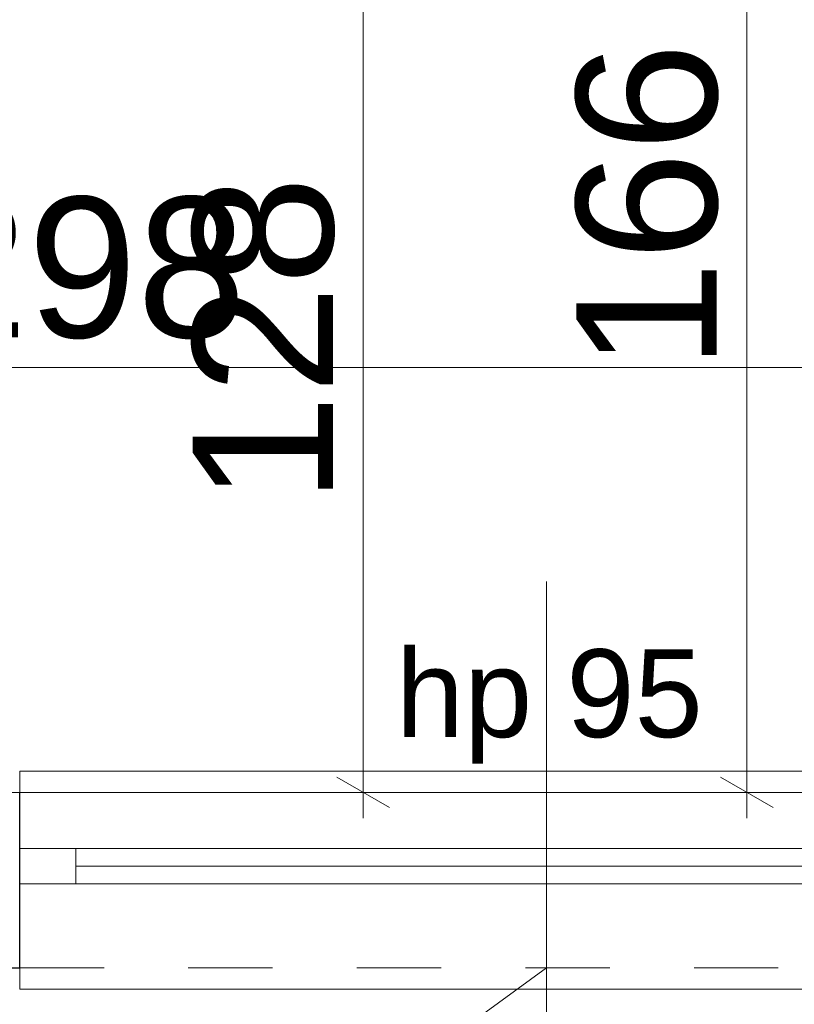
# Model space of a CAD drawing. Header units: centimetres. Extents: x -25572 to 23555, y -2435 to 15405.
# Tile 76 of 134: x 8306 to 8416, y 4368 to 4508. Entities that reach past the tile are written whole.
import ezdxf

# ---------------------------------------------------------------- set-up
doc = ezdxf.new("R2010")
doc.units = ezdxf.units.CM
doc.header["$MEASUREMENT"] = 0
doc.linetypes.add('Przerywana', pattern=[24, 12, -12])
for name, color, linetype, lineweight in [('Nowe_220-A Ściany_Nr_pióra__20', 1, 'Continuous', 13), ('Nowe_220-A Ściany_Nr_pióra__23', 7, 'Continuous', 15), ('Nowe_220-A Ściany_Nr_pióra__27', 7, 'Continuous', 25), ('Nowe_220-A Ściany_Nr_pióra__3', 7, 'Continuous', 13), ('Nowe_220-A Ściany_Nr_pióra__60', 230, 'Continuous', 13), ('Nowe_220-A Ściany_Nr_pióra__7', 7, 'Continuous', 13), ('Nowe_299-A Wymiary Opisy_Nr_pióra__161', 7, 'Continuous', 5), ('Nowe_299-A Wymiary Opisy_Nr_pióra__41', 7, 'Continuous', 15)]:
    doc.layers.add(name, color=color, linetype=linetype, lineweight=lineweight)
doc.layers.add('Nowe_220-A Ściany_Nr_pióra__45', color=7, linetype='Continuous', lineweight=15, true_color=0x40a5ff)
doc.layers.add('Nowe_299-A Wymiary Opisy', color=7, linetype='Continuous')
doc.styles.add('STYL_AUTOMATYCZNY_11', font='arial.ttf')
doc.styles.add('STYL_AUTOMATYCZNY_6', font='arial.ttf')
doc.dimstyles.new('STYL_AUTOMATYCZNY__1', dxfattribs={"dimtxt": 20, "dimasz": 5.7, "dimexe": 0.18, "dimexo": 0.0625, "dimgap": 0, "dimtad": 1, "dimtih": 1, "dimtoh": 1, "dimdec": 0, "dimzin": 0, "dimdsep": 46, "dimtxsty": 'STYL_AUTOMATYCZNY_11', "dimblk": 'ARROWHEAD_2', "dimblk1": 'ARROWHEAD_2', "dimblk2": 'ARROWHEAD_2', "dimcen": 0.09, "dimse1": 1, "dimse2": 1, "dimclrd": 7, "dimclre": 7, "dimclrt": 7, "dimadec": 1, "dimazin": 0, "dimtfac": 1, "dimtdec": 4, "dimtmove": 0, "dimatfit": 3, "dimfxl": 0, "dimtolj": 1, "dimtzin": 0, "dimarcsym": 0})
doc.dimstyles.new('STYL_AUTOMATYCZNY__2', dxfattribs={"dimtxt": 20, "dimasz": 5.7, "dimexe": 0.18, "dimexo": 0.0625, "dimgap": 0, "dimtad": 1, "dimdec": 0, "dimzin": 0, "dimdsep": 46, "dimtxsty": 'STYL_AUTOMATYCZNY_11', "dimblk": 'ARROWHEAD_2', "dimblk1": 'ARROWHEAD_2', "dimblk2": 'ARROWHEAD_2', "dimcen": 0.09, "dimse1": 1, "dimse2": 1, "dimclrd": 7, "dimclre": 7, "dimclrt": 7, "dimadec": 1, "dimazin": 0, "dimtfac": 1, "dimtdec": 4, "dimtmove": 0, "dimatfit": 3, "dimfxl": 0, "dimtolj": 1, "dimtzin": 0, "dimarcsym": 0})

# ---------------------------------------------------------------- blocks, each defined once
blk = doc.blocks.new('*D52')
at = {"layer": 'Nowe_299-A Wymiary Opisy_Nr_pióra__161', "color": 7, "linetype": 'Continuous', "lineweight": 5}
for p, q in [((8165.38, 4452.99), (8165.38, 4464.24)), ((8463.38, 4452.99), (8463.38, 4464.24)), ((8167.54, 4462.36), (8163.21, 4454.86)), ((8465.54, 4462.36), (8461.21, 4454.86)), ((8161.71, 4458.61), (8165.38, 4458.61)), ((8165.38, 4458.61), (8463.38, 4458.61))]:
    blk.add_line(p, q, dxfattribs=at)
at = {"layer": 'Nowe_299-A Wymiary Opisy_Nr_pióra__41', "color": 7, "lineweight": 15, "insert": (8291.49, 4462.61), "char_height": 20, "attachment_point": 7, "style": 'STYL_AUTOMATYCZNY_11'}
blk.add_mtext('\\A1;{\\pql;\\fArial|b0|i0|c238|p0;\\W1.000000;298}', dxfattribs=at)
blk = doc.blocks.new('ARROWHEAD_2')
at = {"color": 0, "linetype": 'Continuous', "lineweight": 0}
for p, q in [((-0.378, -0.655), (0.378, 0.655)), ((0, 0), (-1, 0))]:
    blk.add_line(p, q, dxfattribs=at)
blk = doc.blocks.new('*D56')
at = {"layer": 'Nowe_299-A Wymiary Opisy_Nr_pióra__161', "color": 7, "linetype": 'Continuous', "lineweight": 5}
for p, q in [((8405.65, 4566.3), (8413.15, 4561.97)), ((8415.03, 4564.14), (8403.78, 4564.14)), ((8409.4, 4398.14), (8409.4, 4564.14)), ((8405.65, 4400.3), (8413.15, 4395.97)), ((8415.03, 4398.14), (8403.78, 4398.14)), ((8409.4, 4394.47), (8409.4, 4398.14))]:
    blk.add_line(p, q, dxfattribs=at)
at = {"layer": 'Nowe_299-A Wymiary Opisy_Nr_pióra__41', "color": 7, "lineweight": 15, "insert": (8405.4, 4458.26), "char_height": 20, "attachment_point": 7, "rotation": 90, "style": 'STYL_AUTOMATYCZNY_11'}
blk.add_mtext('\\A1;{\\pql;\\fArial|b0|i0|c238|p0;\\W1.000000;166}', dxfattribs=at)
blk = doc.blocks.new('*D61')
at = {"layer": 'Nowe_299-A Wymiary Opisy_Nr_pióra__161', "color": 7, "linetype": 'Continuous', "lineweight": 5}
for p, q in [((8351.03, 4528.3), (8358.53, 4523.97)), ((8360.41, 4526.14), (8349.16, 4526.14)), ((8354.78, 4398.14), (8354.78, 4526.14)), ((8351.03, 4400.3), (8358.53, 4395.97)), ((8360.41, 4398.14), (8349.16, 4398.14)), ((8354.78, 4394.47), (8354.78, 4398.14))]:
    blk.add_line(p, q, dxfattribs=at)
at = {"layer": 'Nowe_299-A Wymiary Opisy_Nr_pióra__41', "color": 7, "lineweight": 15, "insert": (8350.78, 4439.26), "char_height": 20, "attachment_point": 7, "rotation": 90, "style": 'STYL_AUTOMATYCZNY_11'}
blk.add_mtext('\\A1;{\\pql;\\fArial|b0|i0|c238|p0;\\W1.000000;128}', dxfattribs=at)

msp = doc.modelspace()

# ---------------------------------------------------------------- linework, layer by layer
at = {"layer": 'Nowe_220-A Ściany_Nr_pióra__20', "color": 1, "linetype": 'Continuous', "lineweight": 13}
msp.add_line((8463.38, 4398.14), (8165.38, 4398.14), dxfattribs=at)
at = {"layer": 'Nowe_220-A Ściany_Nr_pióra__23', "color": 7, "linetype": 'Continuous', "lineweight": 15}
for p, q in [((8305.88, 4390.14), (8313.88, 4390.14)), ((8313.88, 4390.14), (8313.88, 4385.14)), ((8313.88, 4385.14), (8305.88, 4385.14))]:
    msp.add_line(p, q, dxfattribs=at)
at = {"layer": 'Nowe_220-A Ściany_Nr_pióra__27', "color": 7, "linetype": 'Continuous', "lineweight": 25}
for p, q in [((8305.88, 4390.14), (8305.88, 4398.14)), ((8305.88, 4390.14), (8305.88, 4398.14)), ((8305.88, 4385.14), (8305.88, 4390.14)), ((8305.88, 4385.14), (8305.88, 4390.14)), ((8305.88, 4385.14), (8305.88, 4390.14)), ((8305.88, 4373.14), (8305.88, 4385.14)), ((8305.88, 4373.14), (8305.88, 4385.14))]:
    msp.add_line(p, q, dxfattribs=at)
msp.add_lwpolyline([(8165.38, 4373.14), (8305.88, 4373.14)], dxfattribs=at)
at = {"layer": 'Nowe_220-A Ściany_Nr_pióra__3', "color": 7, "linetype": 'Continuous', "lineweight": 13}
for p, q in [((8305.88, 4398.14), (8305.88, 4401.14)), ((8305.88, 4401.14), (8455.88, 4401.14)), ((8313.88, 4390.14), (8447.88, 4390.14)), ((8313.88, 4387.64), (8447.88, 4387.64)), ((8447.88, 4385.14), (8313.88, 4385.14)), ((8305.88, 4373.14), (8305.88, 4370.14)), ((8305.88, 4370.14), (8455.88, 4370.14))]:
    msp.add_line(p, q, dxfattribs=at)
at = {"layer": 'Nowe_220-A Ściany_Nr_pióra__3', "color": 7, "linetype": 'Przerywana', "lineweight": 13}
for p, q in [((8305.88, 4398.14), (8455.88, 4398.14)), ((8305.88, 4373.14), (8455.88, 4373.14))]:
    msp.add_line(p, q, dxfattribs=at)
at = {"layer": 'Nowe_220-A Ściany_Nr_pióra__45', "color": 161, "linetype": 'Continuous', "lineweight": 15, "true_color": 0x40a5ff}
msp.add_line((8380.88, 4307.96), (8380.88, 4428.14), dxfattribs=at)
at = {"layer": 'Nowe_220-A Ściany_Nr_pióra__60', "color": 230, "linetype": 'Continuous', "lineweight": 13}
msp.add_line((8380.88, 4373.14), (8272.18, 4294.29), dxfattribs=at)

# ---------------------------------------------------------------- texts
at = {"layer": 'Nowe_220-A Ściany_Nr_pióra__7', "color": 7, "linetype": 'Continuous', "lineweight": 13, "insert": (8359.43, 4402.23), "char_height": 12.5, "attachment_point": 7, "style": 'STYL_AUTOMATYCZNY_6'}
msp.add_mtext('\\A1;{\\pql;\\pt0;\\fArial|b0|i0|c238|p0;\\W1.000000;hp 95\\fArial|b0|i0|c238|p0;\\W1.000000;\\A1{\\H.66x;\\S^  ;}\\fArial|b0|i0|c238|p0;\\W1.000000;\\fArial|b0|i0|c238|p0;\\W1.000000;}', dxfattribs=at)
at = {"layer": 'Nowe_220-A Ściany_Nr_pióra__7', "color": 7, "linetype": 'Continuous', "lineweight": 13, "char_height": 12.5, "attachment_point": 7, "rotation": 90, "style": 'STYL_AUTOMATYCZNY_6'}
for s, insert in [('\\A1;{\\pql;\\pt0;\\fArial|b0|i0|c238|p0;\\W1.000000;150\\fArial|b0|i0|c238|p0;\\W1.000000;\\A1{\\H.66x;\\S^  ;}\\fArial|b0|i0|c238|p0;\\W1.000000;\\fArial|b0|i0|c238|p0;\\W1.000000;}', (8374.83, 4333.14)), ('\\A1;{\\pql;\\pt0;\\fArial|b0|i0|c238|p0;\\W1.000000;180\\fArial|b0|i0|c238|p0;\\W1.000000;\\A1{\\H.66x;\\S^  ;}\\fArial|b0|i0|c238|p0;\\W1.000000;\\fArial|b0|i0|c238|p0;\\W1.000000;}', (8399.83, 4333.14))]:
    msp.add_mtext(s, dxfattribs=dict(at, insert=insert))

# ---------------------------------------------------------------- dimensions: what is measured, and where the dimension line sits
at = {"layer": 'Nowe_299-A Wymiary Opisy', "color": 7, "linetype": 'Continuous', "lineweight": 5}
for base, p1, p2, picture, middle in [((8409.4, 4564.14), (8605.88, 4398.14), (8475.38, 4564.14), '*D56', (8395.4, 4481.09)), ((8354.78, 4526.14), (8165.38, 4398.14), (8245.38, 4526.14), '*D61', (8340.78, 4462.09))]:
    dim = msp.add_linear_dim(base=base, p1=p1, p2=p2, angle=90, dimstyle='STYL_AUTOMATYCZNY__2', dxfattribs=at)
    dim.commit()
    dim.dimension.update_dxf_attribs({"geometry": picture, "text_midpoint": middle, "dimtype": 160, "text_rotation": 90})
dim = msp.add_linear_dim(base=(8463.38, 4458.61), p1=(8165.38, 4398.14), p2=(8463.38, 4398.14), dimstyle='STYL_AUTOMATYCZNY__1', dxfattribs=at)
dim.commit()
dim.dimension.update_dxf_attribs({"geometry": '*D52', "text_midpoint": (8314.32, 4472.61), "dimtype": 160})

doc.saveas('drawing.dxf')
